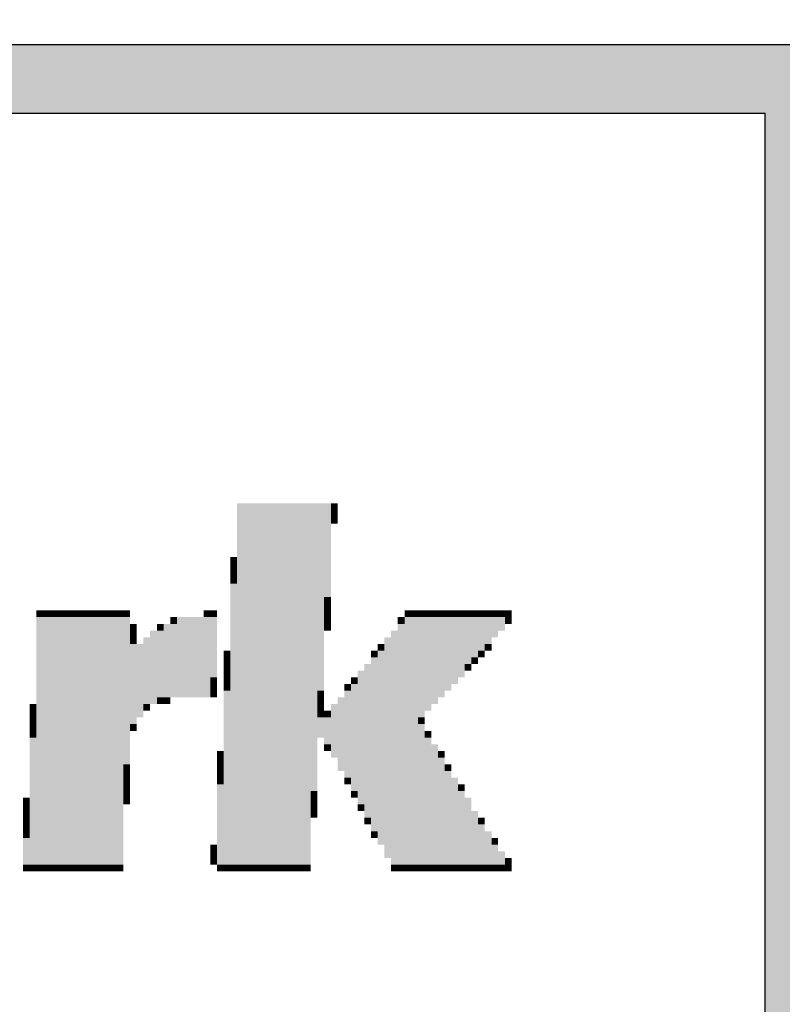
# Model space of a CAD drawing. Header units: metres. Extents: x -115250 to 1551995, y -140807 to 374743.
# Tile 21 of 205: x -48891 to -48781, y -97630 to -97487. Entities that reach past the tile are written whole.
import ezdxf
from ezdxf.enums import TextEntityAlignment as Align

# ---------------------------------------------------------------- set-up
doc = ezdxf.new("R2010")
doc.units = ezdxf.units.M
doc.header["$LTSCALE"] = 100
doc.layers.add('030-PBR popis', color=12, linetype='Continuous', lineweight=9)
doc.styles.add('ISOCPEUB_10', font='isocpeur.ttf')
doc.styles.add('ISOCPEUR', font='isocpeur.ttf')
doc.styles.add('ISOCPEUR_10', font='isocpeur.ttf')

# ---------------------------------------------------------------- blocks, each defined once
blk = doc.blocks.new('KIMBER_1')
at = {"color": 7}
for points in [[(0.84948, 0.04577), (0.84948, -0.03839), (0.84792, 0.04577), (0.84792, -0.03839)], [(0.85104, 0.04577), (0.85104, -0.03839), (0.84948, 0.04577), (0.84948, -0.03839)], [(0.8526, 0.04577), (0.8526, -0.03839), (0.85104, 0.04577), (0.85104, -0.03839)], [(0.85416, 0.04577), (0.85416, -0.03839), (0.8526, 0.04577), (0.8526, -0.03839)], [(0.85572, 0.04577), (0.85572, -0.03839), (0.85416, 0.04577), (0.85416, -0.03839)], [(0.85728, 0.04577), (0.85728, -0.03839), (0.85572, 0.04577), (0.85572, -0.03839)], [(0.85883, 0.04577), (0.85883, -0.03839), (0.85728, 0.04577), (0.85728, -0.03839)], [(0.86039, 0.04577), (0.86039, -0.03839), (0.85883, 0.04577), (0.85883, -0.03839)], [(0.86195, 0.04577), (0.86195, -0.03839), (0.86039, 0.04577), (0.86039, -0.03839)], [(0.86351, 0.04577), (0.86351, -0.03839), (0.86195, 0.04577), (0.86195, -0.03839)], [(0.86507, 0.04577), (0.86507, -0.03839), (0.86351, 0.04577), (0.86351, -0.03839)], [(0.86663, 0.04577), (0.86663, -0.02125), (0.86507, 0.04577), (0.86507, -0.02125)], [(0.86818, 0.04577), (0.86818, 0.00213), (0.86663, 0.04577), (0.86663, 0.00213)], [(0.86974, 0.04577), (0.86974, 0.02395), (0.86818, 0.04577), (0.86818, 0.02395)], [(0.8713, 0.04577), (0.8713, 0.04421), (0.86974, 0.04577), (0.86974, 0.04421)], [(0.8713, 0.04421), (0.8713, 0.04265), (0.86974, 0.04421), (0.86974, 0.04265)], [(0.8713, 0.04265), (0.8713, 0.04109), (0.86974, 0.04265), (0.86974, 0.04109)], [(0.84792, 0.0333), (0.84792, 0.03174), (0.84637, 0.0333), (0.84637, 0.03174)], [(0.84792, 0.03174), (0.84792, 0.03018), (0.84637, 0.03174), (0.84637, 0.03018)], [(0.84792, 0.03018), (0.84792, 0.02862), (0.84637, 0.03018), (0.84637, 0.02862)], [(0.84792, 0.02862), (0.84792, 0.02706), (0.84637, 0.02862), (0.84637, 0.02706)], [(0.84792, 0.02706), (0.84792, -0.03839), (0.84637, 0.02706), (0.84637, -0.03839)], [(0.86974, 0.02395), (0.86974, 0.02239), (0.86818, 0.02395), (0.86818, 0.02239)], [(0.80273, 0.02083), (0.80273, 0.01927), (0.80117, 0.02083), (0.80117, 0.01927)], [(0.80429, 0.02083), (0.80429, 0.01927), (0.80273, 0.02083), (0.80273, 0.01927)], [(0.80585, 0.02083), (0.80585, 0.01927), (0.80429, 0.02083), (0.80429, 0.01927)], [(0.80741, 0.02083), (0.80741, 0.01927), (0.80585, 0.02083), (0.80585, 0.01927)], [(0.80896, 0.02083), (0.80896, 0.01927), (0.80741, 0.02083), (0.80741, 0.01927)], [(0.81052, 0.02083), (0.81052, 0.01927), (0.80896, 0.02083), (0.80896, 0.01927)], [(0.81208, 0.02083), (0.81208, 0.01927), (0.81052, 0.02083), (0.81052, 0.01927)], [(0.81364, 0.02083), (0.81364, 0.01927), (0.81208, 0.02083), (0.81208, 0.01927)], [(0.8152, 0.02083), (0.8152, 0.01927), (0.81364, 0.02083), (0.81364, 0.01927)], [(0.81676, 0.02083), (0.81676, 0.01927), (0.8152, 0.02083), (0.8152, 0.01927)], [(0.81831, 0.02083), (0.81831, 0.01927), (0.81676, 0.02083), (0.81676, 0.01927)], [(0.81987, 0.02083), (0.81987, 0.01927), (0.81831, 0.02083), (0.81831, 0.01927)], [(0.82143, 0.02083), (0.82143, 0.01927), (0.81987, 0.02083), (0.81987, 0.01927)], [(0.82299, 0.02083), (0.82299, 0.01927), (0.82143, 0.02083), (0.82143, 0.01927)], [(0.84169, 0.02083), (0.84169, 0.01927), (0.84013, 0.02083), (0.84013, 0.01927)], [(0.84325, 0.02083), (0.84325, 0.01927), (0.84169, 0.02083), (0.84169, 0.01927)], [(0.86974, 0.02239), (0.86974, 0.02083), (0.86818, 0.02239), (0.86818, 0.02083)], [(0.86974, 0.02083), (0.86974, 0.01927), (0.86818, 0.02083), (0.86818, 0.01927)], [(0.88844, 0.02083), (0.88844, 0.01927), (0.88689, 0.02083), (0.88689, 0.01927)], [(0.89, 0.02083), (0.89, 0.01927), (0.88844, 0.02083), (0.88844, 0.01927)], [(0.89156, 0.02083), (0.89156, 0.01927), (0.89, 0.02083), (0.89, 0.01927)], [(0.89312, 0.02083), (0.89312, 0.01927), (0.89156, 0.02083), (0.89156, 0.01927)], [(0.89468, 0.02083), (0.89468, 0.01927), (0.89312, 0.02083), (0.89312, 0.01927)], [(0.89624, 0.02083), (0.89624, 0.01927), (0.89468, 0.02083), (0.89468, 0.01927)], [(0.89779, 0.02083), (0.89779, 0.01927), (0.89624, 0.02083), (0.89624, 0.01927)], [(0.89935, 0.02083), (0.89935, 0.01927), (0.89779, 0.02083), (0.89779, 0.01927)], [(0.90091, 0.02083), (0.90091, 0.01927), (0.89935, 0.02083), (0.89935, 0.01927)], [(0.90247, 0.02083), (0.90247, 0.01927), (0.90091, 0.02083), (0.90091, 0.01927)], [(0.90403, 0.02083), (0.90403, 0.01927), (0.90247, 0.02083), (0.90247, 0.01927)], [(0.90559, 0.02083), (0.90559, 0.01927), (0.90403, 0.02083), (0.90403, 0.01927)], [(0.90715, 0.02083), (0.90715, 0.01927), (0.90559, 0.02083), (0.90559, 0.01927)], [(0.9087, 0.02083), (0.9087, 0.01927), (0.90715, 0.02083), (0.90715, 0.01927)], [(0.91026, 0.02083), (0.91026, 0.01927), (0.9087, 0.02083), (0.9087, 0.01927)], [(0.91182, 0.02083), (0.91182, 0.01927), (0.91026, 0.02083), (0.91026, 0.01927)], [(0.80273, 0.01927), (0.80273, -0.03839), (0.80117, 0.01927), (0.80117, -0.03839)], [(0.80429, 0.01927), (0.80429, -0.03839), (0.80273, 0.01927), (0.80273, -0.03839)], [(0.80585, 0.01927), (0.80585, -0.03839), (0.80429, 0.01927), (0.80429, -0.03839)], [(0.80741, 0.01927), (0.80741, -0.03839), (0.80585, 0.01927), (0.80585, -0.03839)], [(0.80896, 0.01927), (0.80896, -0.03839), (0.80741, 0.01927), (0.80741, -0.03839)], [(0.81052, 0.01927), (0.81052, -0.03839), (0.80896, 0.01927), (0.80896, -0.03839)], [(0.81208, 0.01927), (0.81208, -0.03839), (0.81052, 0.01927), (0.81052, -0.03839)], [(0.81364, 0.01927), (0.81364, -0.03839), (0.81208, 0.01927), (0.81208, -0.03839)], [(0.8152, 0.01927), (0.8152, -0.03839), (0.81364, 0.01927), (0.81364, -0.03839)], [(0.81676, 0.01927), (0.81676, -0.03839), (0.8152, 0.01927), (0.8152, -0.03839)], [(0.81831, 0.01927), (0.81831, -0.03839), (0.81676, 0.01927), (0.81676, -0.03839)], [(0.81987, 0.01927), (0.81987, -0.03839), (0.81831, 0.01927), (0.81831, -0.03839)], [(0.82143, 0.01927), (0.82143, -0.03839), (0.81987, 0.01927), (0.81987, -0.03839)], [(0.82299, 0.01927), (0.82299, -0.01501), (0.82143, 0.01927), (0.82143, -0.01501)], [(0.8339, 0.01927), (0.8339, 0.01771), (0.83234, 0.01927), (0.83234, 0.01771)], [(0.83546, 0.01927), (0.83546, 0.00057), (0.8339, 0.01927), (0.8339, 0.00057)], [(0.83702, 0.01927), (0.83702, 0.00057), (0.83546, 0.01927), (0.83546, 0.00057)], [(0.83857, 0.01927), (0.83857, 0.00057), (0.83702, 0.01927), (0.83702, 0.00057)], [(0.84013, 0.01927), (0.84013, 0.00057), (0.83857, 0.01927), (0.83857, 0.00057)], [(0.84169, 0.01927), (0.84169, 0.00057), (0.84013, 0.01927), (0.84013, 0.00057)], [(0.84325, 0.01927), (0.84325, 0.00525), (0.84169, 0.01927), (0.84169, 0.00525)], [(0.86974, 0.01927), (0.86974, 0.01771), (0.86818, 0.01927), (0.86818, 0.01771)], [(0.88689, 0.01927), (0.88689, 0.01771), (0.88533, 0.01927), (0.88533, 0.01771)], [(0.88844, 0.01927), (0.88844, -0.03839), (0.88689, 0.01927), (0.88689, -0.03839)], [(0.89, 0.01927), (0.89, -0.03839), (0.88844, 0.01927), (0.88844, -0.03839)], [(0.89156, 0.01927), (0.89156, -0.0041), (0.89, 0.01927), (0.89, -0.0041)], [(0.89312, 0.01927), (0.89312, -0.00255), (0.89156, 0.01927), (0.89156, -0.00255)], [(0.89468, 0.01927), (0.89468, -0.00099), (0.89312, 0.01927), (0.89312, -0.00099)], [(0.89624, 0.01927), (0.89624, 0.00057), (0.89468, 0.01927), (0.89468, 0.00057)], [(0.89779, 0.01927), (0.89779, 0.00213), (0.89624, 0.01927), (0.89624, 0.00213)], [(0.89935, 0.01927), (0.89935, 0.00369), (0.89779, 0.01927), (0.89779, 0.00369)], [(0.90091, 0.01927), (0.90091, 0.00525), (0.89935, 0.01927), (0.89935, 0.00525)], [(0.90247, 0.01927), (0.90247, 0.00836), (0.90091, 0.01927), (0.90091, 0.00836)], [(0.90403, 0.01927), (0.90403, 0.00992), (0.90247, 0.01927), (0.90247, 0.00992)], [(0.90559, 0.01927), (0.90559, 0.01148), (0.90403, 0.01927), (0.90403, 0.01148)], [(0.90715, 0.01927), (0.90715, 0.01304), (0.90559, 0.01927), (0.90559, 0.01304)], [(0.9087, 0.01927), (0.9087, 0.0146), (0.90715, 0.01927), (0.90715, 0.0146)], [(0.91026, 0.01927), (0.91026, 0.01615), (0.9087, 0.01927), (0.9087, 0.01615)], [(0.91182, 0.01927), (0.91182, 0.01771), (0.91026, 0.01927), (0.91026, 0.01771)], [(0.82455, 0.01771), (0.82455, 0.01615), (0.82299, 0.01771), (0.82299, 0.01615)], [(0.82455, 0.01615), (0.82455, 0.0146), (0.82299, 0.01615), (0.82299, 0.0146)], [(0.82922, 0.01615), (0.82922, -0.00099), (0.82766, 0.01615), (0.82766, -0.00099)], [(0.83078, 0.01771), (0.83078, 0.01615), (0.82922, 0.01771), (0.82922, 0.01615)], [(0.83078, 0.01615), (0.83078, 0.00057), (0.82922, 0.01615), (0.82922, 0.00057)], [(0.83234, 0.01771), (0.83234, 0.00057), (0.83078, 0.01771), (0.83078, 0.00057)], [(0.8339, 0.01771), (0.8339, 0.00057), (0.83234, 0.01771), (0.83234, 0.00057)], [(0.86974, 0.01771), (0.86974, 0.01615), (0.86818, 0.01771), (0.86818, 0.01615)], [(0.88533, 0.01615), (0.88533, -0.03839), (0.88377, 0.01615), (0.88377, -0.03839)], [(0.88689, 0.01771), (0.88689, -0.03839), (0.88533, 0.01771), (0.88533, -0.03839)], [(0.82455, 0.0146), (0.82455, 0.01304), (0.82299, 0.0146), (0.82299, 0.01304)], [(0.82766, 0.0146), (0.82766, -0.00099), (0.82611, 0.0146), (0.82611, -0.00099)], [(0.88377, 0.0146), (0.88377, -0.03683), (0.88221, 0.0146), (0.88221, -0.03683)], [(0.82455, 0.01304), (0.82455, -0.00566), (0.82299, 0.01304), (0.82299, -0.00566)], [(0.82611, 0.01304), (0.82611, -0.0041), (0.82455, 0.01304), (0.82455, -0.0041)], [(0.84637, 0.01148), (0.84637, 0.00992), (0.84481, 0.01148), (0.84481, 0.00992)], [(0.88065, 0.01148), (0.88065, 0.00992), (0.87909, 0.01148), (0.87909, 0.00992)], [(0.88221, 0.01304), (0.88221, 0.01148), (0.88065, 0.01304), (0.88065, 0.01148)], [(0.88221, 0.01148), (0.88221, -0.03372), (0.88065, 0.01148), (0.88065, -0.03372)], [(0.90559, 0.01148), (0.90559, 0.00992), (0.90403, 0.01148), (0.90403, 0.00992)], [(0.90715, 0.01304), (0.90715, 0.01148), (0.90559, 0.01304), (0.90559, 0.01148)], [(0.84637, 0.00992), (0.84637, 0.00836), (0.84481, 0.00992), (0.84481, 0.00836)], [(0.88065, 0.00992), (0.88065, -0.0306), (0.87909, 0.00992), (0.87909, -0.0306)], [(0.90403, 0.00992), (0.90403, 0.00836), (0.90247, 0.00992), (0.90247, 0.00836)], [(0.84637, 0.00836), (0.84637, 0.0068), (0.84481, 0.00836), (0.84481, 0.0068)], [(0.87909, 0.00836), (0.87909, -0.02748), (0.87753, 0.00836), (0.87753, -0.02748)], [(0.90247, 0.00836), (0.90247, 0.0068), (0.90091, 0.00836), (0.90091, 0.0068)], [(0.84325, 0.00525), (0.84325, 0.00369), (0.84169, 0.00525), (0.84169, 0.00369)], [(0.84637, 0.0068), (0.84637, 0.00525), (0.84481, 0.0068), (0.84481, 0.00525)], [(0.84637, 0.00525), (0.84637, 0.00369), (0.84481, 0.00525), (0.84481, 0.00369)], [(0.87598, 0.00525), (0.87598, 0.00369), (0.87442, 0.00525), (0.87442, 0.00369)], [(0.87753, 0.0068), (0.87753, -0.02436), (0.87598, 0.0068), (0.87598, -0.02436)], [(0.84325, 0.00369), (0.84325, 0.00213), (0.84169, 0.00369), (0.84169, 0.00213)], [(0.84637, 0.00369), (0.84637, 0.00213), (0.84481, 0.00369), (0.84481, 0.00213)], [(0.87442, 0.00369), (0.87442, 0.00213), (0.87286, 0.00369), (0.87286, 0.00213)], [(0.87598, 0.00369), (0.87598, -0.02125), (0.87442, 0.00369), (0.87442, -0.02125)], [(0.83078, 0.00057), (0.83078, -0.00099), (0.82922, 0.00057), (0.82922, -0.00099)], [(0.83234, 0.00057), (0.83234, -0.00099), (0.83078, 0.00057), (0.83078, -0.00099)], [(0.84325, 0.00213), (0.84325, 0.00057), (0.84169, 0.00213), (0.84169, 0.00057)], [(0.84637, 0.00213), (0.84637, -0.03839), (0.84481, 0.00213), (0.84481, -0.03839)], [(0.86818, 0.00213), (0.86818, 0.00057), (0.86663, 0.00213), (0.86663, 0.00057)], [(0.86818, 0.00057), (0.86818, -0.00099), (0.86663, 0.00057), (0.86663, -0.00099)], [(0.87286, 0.00057), (0.87286, -0.01657), (0.8713, 0.00057), (0.8713, -0.01657)], [(0.87442, 0.00213), (0.87442, -0.01813), (0.87286, 0.00213), (0.87286, -0.01813)], [(0.80117, -0.00099), (0.80117, -0.00255), (0.79961, -0.00099), (0.79961, -0.00255)], [(0.82766, -0.00099), (0.82766, -0.00255), (0.82611, -0.00099), (0.82611, -0.00255)], [(0.86818, -0.00099), (0.86818, -0.00255), (0.86663, -0.00099), (0.86663, -0.00255)], [(0.8713, -0.00099), (0.8713, -0.01346), (0.86974, -0.00099), (0.86974, -0.01346)], [(0.80117, -0.00255), (0.80117, -0.0041), (0.79961, -0.00255), (0.79961, -0.0041)], [(0.80117, -0.0041), (0.80117, -0.00566), (0.79961, -0.0041), (0.79961, -0.00566)], [(0.86818, -0.00255), (0.86818, -0.0041), (0.86663, -0.00255), (0.86663, -0.0041)], [(0.86818, -0.0041), (0.86818, -0.00878), (0.86663, -0.0041), (0.86663, -0.00878)], [(0.86974, -0.00255), (0.86974, -0.0041), (0.86818, -0.00255), (0.86818, -0.0041)], [(0.86974, -0.0041), (0.86974, -0.01034), (0.86818, -0.0041), (0.86818, -0.01034)], [(0.89156, -0.0041), (0.89156, -0.00566), (0.89, -0.0041), (0.89, -0.00566)], [(0.80117, -0.00566), (0.80117, -0.00722), (0.79961, -0.00566), (0.79961, -0.00722)], [(0.82455, -0.00566), (0.82455, -0.00722), (0.82299, -0.00566), (0.82299, -0.00722)], [(0.89156, -0.00566), (0.89156, -0.03839), (0.89, -0.00566), (0.89, -0.03839)], [(0.80117, -0.00722), (0.80117, -0.00878), (0.79961, -0.00722), (0.79961, -0.00878)], [(0.80117, -0.00878), (0.80117, -0.03839), (0.79961, -0.00878), (0.79961, -0.03839)], [(0.89312, -0.00722), (0.89312, -0.00878), (0.89156, -0.00722), (0.89156, -0.00878)], [(0.89312, -0.00878), (0.89312, -0.03839), (0.89156, -0.00878), (0.89156, -0.03839)], [(0.86974, -0.01034), (0.86974, -0.0119), (0.86818, -0.01034), (0.86818, -0.0119)], [(0.89468, -0.01034), (0.89468, -0.03839), (0.89312, -0.01034), (0.89312, -0.03839)], [(0.84481, -0.0119), (0.84481, -0.01346), (0.84325, -0.0119), (0.84325, -0.01346)], [(0.84481, -0.01346), (0.84481, -0.01501), (0.84325, -0.01346), (0.84325, -0.01501)], [(0.89624, -0.0119), (0.89624, -0.01346), (0.89468, -0.0119), (0.89468, -0.01346)], [(0.89624, -0.01346), (0.89624, -0.03839), (0.89468, -0.01346), (0.89468, -0.03839)], [(0.82299, -0.01501), (0.82299, -0.01657), (0.82143, -0.01501), (0.82143, -0.01657)], [(0.84481, -0.01501), (0.84481, -0.01657), (0.84325, -0.01501), (0.84325, -0.01657)], [(0.89779, -0.01501), (0.89779, -0.01657), (0.89624, -0.01501), (0.89624, -0.01657)], [(0.82299, -0.01657), (0.82299, -0.01813), (0.82143, -0.01657), (0.82143, -0.01813)], [(0.82299, -0.01813), (0.82299, -0.01969), (0.82143, -0.01813), (0.82143, -0.01969)], [(0.84481, -0.01657), (0.84481, -0.01813), (0.84325, -0.01657), (0.84325, -0.01813)], [(0.84481, -0.01813), (0.84481, -0.01969), (0.84325, -0.01813), (0.84325, -0.01969)], [(0.87442, -0.01813), (0.87442, -0.01969), (0.87286, -0.01813), (0.87286, -0.01969)], [(0.89779, -0.01657), (0.89779, -0.03839), (0.89624, -0.01657), (0.89624, -0.03839)], [(0.89935, -0.01813), (0.89935, -0.03839), (0.89779, -0.01813), (0.89779, -0.03839)], [(0.82299, -0.01969), (0.82299, -0.02125), (0.82143, -0.01969), (0.82143, -0.02125)], [(0.84481, -0.01969), (0.84481, -0.03839), (0.84325, -0.01969), (0.84325, -0.03839)], [(0.90091, -0.01969), (0.90091, -0.02125), (0.89935, -0.01969), (0.89935, -0.02125)], [(0.79961, -0.02281), (0.79961, -0.02436), (0.79805, -0.02281), (0.79805, -0.02436)], [(0.82299, -0.02125), (0.82299, -0.02281), (0.82143, -0.02125), (0.82143, -0.02281)], [(0.82299, -0.02281), (0.82299, -0.02436), (0.82143, -0.02281), (0.82143, -0.02436)], [(0.86663, -0.02125), (0.86663, -0.02281), (0.86507, -0.02125), (0.86507, -0.02281)], [(0.86663, -0.02281), (0.86663, -0.02436), (0.86507, -0.02281), (0.86507, -0.02436)], [(0.87598, -0.02125), (0.87598, -0.02281), (0.87442, -0.02125), (0.87442, -0.02281)], [(0.90091, -0.02125), (0.90091, -0.03839), (0.89935, -0.02125), (0.89935, -0.03839)], [(0.90247, -0.02281), (0.90247, -0.03839), (0.90091, -0.02281), (0.90091, -0.03839)], [(0.79961, -0.02436), (0.79961, -0.02592), (0.79805, -0.02436), (0.79805, -0.02592)], [(0.86663, -0.02436), (0.86663, -0.02592), (0.86507, -0.02436), (0.86507, -0.02592)], [(0.87753, -0.02436), (0.87753, -0.02592), (0.87598, -0.02436), (0.87598, -0.02592)], [(0.79961, -0.02592), (0.79961, -0.02748), (0.79805, -0.02592), (0.79805, -0.02748)], [(0.79961, -0.02748), (0.79961, -0.02904), (0.79805, -0.02748), (0.79805, -0.02904)], [(0.86663, -0.02592), (0.86663, -0.02748), (0.86507, -0.02592), (0.86507, -0.02748)], [(0.87909, -0.02748), (0.87909, -0.02904), (0.87753, -0.02748), (0.87753, -0.02904)], [(0.90403, -0.02592), (0.90403, -0.03839), (0.90247, -0.02592), (0.90247, -0.03839)], [(0.90559, -0.02748), (0.90559, -0.02904), (0.90403, -0.02748), (0.90403, -0.02904)], [(0.79961, -0.02904), (0.79961, -0.0306), (0.79805, -0.02904), (0.79805, -0.0306)], [(0.90559, -0.02904), (0.90559, -0.03839), (0.90403, -0.02904), (0.90403, -0.03839)], [(0.79961, -0.0306), (0.79961, -0.03216), (0.79805, -0.0306), (0.79805, -0.03216)], [(0.88065, -0.0306), (0.88065, -0.03216), (0.87909, -0.0306), (0.87909, -0.03216)], [(0.90715, -0.0306), (0.90715, -0.03839), (0.90559, -0.0306), (0.90559, -0.03839)], [(0.79961, -0.03216), (0.79961, -0.03839), (0.79805, -0.03216), (0.79805, -0.03839)], [(0.84325, -0.03372), (0.84325, -0.03527), (0.84169, -0.03372), (0.84169, -0.03527)], [(0.9087, -0.03216), (0.9087, -0.03372), (0.90715, -0.03216), (0.90715, -0.03372)], [(0.9087, -0.03372), (0.9087, -0.03839), (0.90715, -0.03372), (0.90715, -0.03839)], [(0.84325, -0.03527), (0.84325, -0.03683), (0.84169, -0.03527), (0.84169, -0.03683)], [(0.91026, -0.03527), (0.91026, -0.03839), (0.9087, -0.03527), (0.9087, -0.03839)], [(0.79961, -0.03839), (0.79961, -0.03995), (0.79805, -0.03839), (0.79805, -0.03995)], [(0.80117, -0.03839), (0.80117, -0.03995), (0.79961, -0.03839), (0.79961, -0.03995)], [(0.80273, -0.03839), (0.80273, -0.03995), (0.80117, -0.03839), (0.80117, -0.03995)], [(0.80429, -0.03839), (0.80429, -0.03995), (0.80273, -0.03839), (0.80273, -0.03995)], [(0.80585, -0.03839), (0.80585, -0.03995), (0.80429, -0.03839), (0.80429, -0.03995)], [(0.80741, -0.03839), (0.80741, -0.03995), (0.80585, -0.03839), (0.80585, -0.03995)], [(0.80896, -0.03839), (0.80896, -0.03995), (0.80741, -0.03839), (0.80741, -0.03995)], [(0.81052, -0.03839), (0.81052, -0.03995), (0.80896, -0.03839), (0.80896, -0.03995)], [(0.81208, -0.03839), (0.81208, -0.03995), (0.81052, -0.03839), (0.81052, -0.03995)], [(0.81364, -0.03839), (0.81364, -0.03995), (0.81208, -0.03839), (0.81208, -0.03995)], [(0.8152, -0.03839), (0.8152, -0.03995), (0.81364, -0.03839), (0.81364, -0.03995)], [(0.81676, -0.03839), (0.81676, -0.03995), (0.8152, -0.03839), (0.8152, -0.03995)], [(0.81831, -0.03839), (0.81831, -0.03995), (0.81676, -0.03839), (0.81676, -0.03995)], [(0.81987, -0.03839), (0.81987, -0.03995), (0.81831, -0.03839), (0.81831, -0.03995)], [(0.82143, -0.03839), (0.82143, -0.03995), (0.81987, -0.03839), (0.81987, -0.03995)], [(0.84325, -0.03683), (0.84325, -0.03839), (0.84169, -0.03683), (0.84169, -0.03839)], [(0.84481, -0.03839), (0.84481, -0.03995), (0.84325, -0.03839), (0.84325, -0.03995)], [(0.84637, -0.03839), (0.84637, -0.03995), (0.84481, -0.03839), (0.84481, -0.03995)], [(0.84792, -0.03839), (0.84792, -0.03995), (0.84637, -0.03839), (0.84637, -0.03995)], [(0.84948, -0.03839), (0.84948, -0.03995), (0.84792, -0.03839), (0.84792, -0.03995)], [(0.85104, -0.03839), (0.85104, -0.03995), (0.84948, -0.03839), (0.84948, -0.03995)], [(0.8526, -0.03839), (0.8526, -0.03995), (0.85104, -0.03839), (0.85104, -0.03995)], [(0.85416, -0.03839), (0.85416, -0.03995), (0.8526, -0.03839), (0.8526, -0.03995)], [(0.85572, -0.03839), (0.85572, -0.03995), (0.85416, -0.03839), (0.85416, -0.03995)], [(0.85728, -0.03839), (0.85728, -0.03995), (0.85572, -0.03839), (0.85572, -0.03995)], [(0.85883, -0.03839), (0.85883, -0.03995), (0.85728, -0.03839), (0.85728, -0.03995)], [(0.86039, -0.03839), (0.86039, -0.03995), (0.85883, -0.03839), (0.85883, -0.03995)], [(0.86195, -0.03839), (0.86195, -0.03995), (0.86039, -0.03839), (0.86039, -0.03995)], [(0.86351, -0.03839), (0.86351, -0.03995), (0.86195, -0.03839), (0.86195, -0.03995)], [(0.86507, -0.03839), (0.86507, -0.03995), (0.86351, -0.03839), (0.86351, -0.03995)], [(0.88533, -0.03839), (0.88533, -0.03995), (0.88377, -0.03839), (0.88377, -0.03995)], [(0.88689, -0.03839), (0.88689, -0.03995), (0.88533, -0.03839), (0.88533, -0.03995)], [(0.88844, -0.03839), (0.88844, -0.03995), (0.88689, -0.03839), (0.88689, -0.03995)], [(0.89, -0.03839), (0.89, -0.03995), (0.88844, -0.03839), (0.88844, -0.03995)], [(0.89156, -0.03839), (0.89156, -0.03995), (0.89, -0.03839), (0.89, -0.03995)], [(0.89312, -0.03839), (0.89312, -0.03995), (0.89156, -0.03839), (0.89156, -0.03995)], [(0.89468, -0.03839), (0.89468, -0.03995), (0.89312, -0.03839), (0.89312, -0.03995)], [(0.89624, -0.03839), (0.89624, -0.03995), (0.89468, -0.03839), (0.89468, -0.03995)], [(0.89779, -0.03839), (0.89779, -0.03995), (0.89624, -0.03839), (0.89624, -0.03995)], [(0.89935, -0.03839), (0.89935, -0.03995), (0.89779, -0.03839), (0.89779, -0.03995)], [(0.90091, -0.03839), (0.90091, -0.03995), (0.89935, -0.03839), (0.89935, -0.03995)], [(0.90247, -0.03839), (0.90247, -0.03995), (0.90091, -0.03839), (0.90091, -0.03995)], [(0.90403, -0.03839), (0.90403, -0.03995), (0.90247, -0.03839), (0.90247, -0.03995)], [(0.90559, -0.03839), (0.90559, -0.03995), (0.90403, -0.03839), (0.90403, -0.03995)], [(0.90715, -0.03839), (0.90715, -0.03995), (0.90559, -0.03839), (0.90559, -0.03995)], [(0.9087, -0.03839), (0.9087, -0.03995), (0.90715, -0.03839), (0.90715, -0.03995)], [(0.91026, -0.03839), (0.91026, -0.03995), (0.9087, -0.03839), (0.9087, -0.03995)], [(0.91182, -0.03683), (0.91182, -0.03839), (0.91026, -0.03683), (0.91026, -0.03839)], [(0.91182, -0.03839), (0.91182, -0.03995), (0.91026, -0.03839), (0.91026, -0.03995)]]:
    blk.add_solid(points, dxfattribs=at)
blk = doc.blocks.new('RAZITKO-KCC')
h = blk.add_hatch(color=256)
h.paths.add_polyline_path([(-140, 76), (-140, 103), (0, 103), (0, 76)])
h.paths.add_polyline_path([(-139, 77), (-139, 102), (-70.5, 102), (-70.5, 77)], flags=16)
h.paths.add_polyline_path([(-69.5, 77), (-69.5, 102), (-1, 102), (-1, 77)], flags=16)
for p, q in [((-140, 103), (0, 103)), ((-139, 102), (-70.5, 102)), ((-70.5, 77), (-70.5, 102))]:
    blk.add_line(p, q)
at = {"xscale": 62.28062766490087, "yscale": 62.28062767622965, "zscale": 62.28062766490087}
blk.add_blockref('KIMBER_1', (-130.965, 93.488), dxfattribs=at)
at = {"color": 3}
for tag, p, height, style in [('INVESTOR_jméno', (-130.18, 85.973), 2.5, 'ISOCPEUR_10'), ('INVESTOR_ulice', (-130.18, 82.294), 2.5, 'ISOCPEUR_10'), ('INVESTOR_město', (-130.18, 78.63), 2.5, 'ISOCPEUR_10'), ('HLAVNÍ_INŽENÝR_PROJEKTU', (-69, 69), 2.5, 'ISOCPEUR_10'), ('PROFESE', (-139, 69), 2.5, 'ISOCPEUR_10'), ('ZODPOVĚDNÝ_PROJEKTANT_PROFESE', (-69, 60), 2.5, 'ISOCPEUR_10'), ('ZPRACOVATEL_PROFESE_jméno', (-139, 60), 2.5, 'ISOCPEUR_10'), ('ZPRACOVATEL_PROFESE_ulice', (-139, 55.5), 2.5, 'ISOCPEUR_10'), ('ZPRACOVATEL_PROFESE_město', (-139, 51), 2.5, 'ISOCPEUR_10'), ('VYPRACOVAL', (-69, 51), 2.5, 'ISOCPEUR_10'), ('ARCHIV', (-19, 31), 2.5, 'ISOCPEUR_10'), ('MISTO_STAVBY', (-139, 22), 2.5, 'ISOCPEUR_10'), ('MĚŘÍTKO', (-48.5, 13), 2.5, 'ISOCPEUR_10'), ('FORMÁT', (-30.5, 13), 2.5, 'ISOCPEUR_10'), ('STUPEŇ_DOKUMENTACE', (-139, 13), 2, 'ISOCPEUR_10'), ('DATUM', (-69, 13), 2.5, 'ISOCPEUR_10'), ('OBJEKT', (-69, 2.5), 3.5, 'ISOCPEUB_10')]:
    blk.add_attdef(tag, p, '', height=height, dxfattribs=dict(at, style=style))
at = {"color": 3, "linetype": 'ByBlock', "style": 'ISOCPEUB_10'}
for tag, p in [('NÁZEV_STAVBY', (-139, 41)), ('OBSAH_PŘÍLOHY', (-139, 31))]:
    blk.add_attdef(tag, p, '', height=3.5, dxfattribs=at)
blk.add_attdef('Č_PŘÍLOHY-č_zakázky', text='', height=3.5, dxfattribs=at).set_placement((-122.5, 2.5), align=Align.RIGHT)
for tag, p in [('Č_PŘÍLOHY-stupeň_dokumentace', (-118.5, 2.5)), ('Č_PŘÍLOHY-část_dokumentace', (-111.5, 2.5)), ('Č_PŘÍLOHY-objekt', (-104.5, 2.5)), ('Č_PŘÍLOHY-profese', (-96, 2.5)), ('Č_PŘÍLOHY-výkres', (-86, 2.5)), ('Č_PŘÍLOHY-revize', (-76, 2.5))]:
    blk.add_attdef(tag, text='', height=3.5, dxfattribs=at).set_placement(p, align=Align.CENTER)
at = {"color": 3, "style": 'ISOCPEUR_10'}
blk.add_attdef('OBJEKT_UPŘESNĚNÍ', text='', height=2.5, dxfattribs=at).set_placement((-22, 2.5), align=Align.RIGHT)

msp = doc.modelspace()

# ---------------------------------------------------------------- block references
at = {"xscale": 10, "yscale": 10, "zscale": 10}
msp.add_blockref('RAZITKO-KCC', (-48078.19, -98520.34), dxfattribs=at)

# ---------------------------------------------------------------- texts
at = {"layer": '030-PBR popis', "color": 7, "linetype": 'ByBlock', "insert": (-51954.8, -33900), "char_height": 400, "attachment_point": 1, "line_spacing_factor": 1.8, "style": 'ISOCPEUR'}
msp.add_mtext_dynamic_manual_height_columns('{\\H2x;LEGENDA PO - PBŘ:}\\P\\pl4000;HRANICE POŽÁRNÍHO ÚSEKU\\PEPS SE SAMOČINNÝMI A TLAČÍTKOVÝMI HLÁSIČI VIZ. PROJEKT EPS\\PNOUZOVÉ OSVĚTLENÍ\\PPŘENOSNÉ HASICÍ PŘÍSTROJE (SPECIFIKACE DLE POŽÁRNÍ ZPRÁVY)\\PVNITŘNÍ POŽÁRNÍ HYDRANTOVÁ SKŘÍŇ (BÍLÁ; PHP, D 30 m, EPS)\\PVÝCHOD NA VOLNÉ PROSTRANSTVÍ\\PSMĚR ÚNIKU (DOPLNĚNÝ O POČET UNIKAJÍCÍCH OSOB) \\PAKUSTICKÉ POPLACHOVÉ ZAŘÍZENÍ\\POZNAČENÍ POŽÁRNÍHO ÚSEKU\\PNEJNIŽŠÍ POŽADOVANÁ POŽÁRNÍ ODOLNOST VODOROVNÉ KONSTRUKCE\\PNEJNIŽŠÍ POŽADOVANÁ POŽÁRNÍ ODOLNOST SVISLÉ KONSTRUKCE\\PNEJNIŽŠÍ POŽADOVANÁ POŽÁRNÍ ODOLNOST POŽÁRNÍHO UZÁVĚRU', width=26908.9543, gutter_width=2000, heights=[0], dxfattribs=at)

doc.saveas('drawing.dxf')
